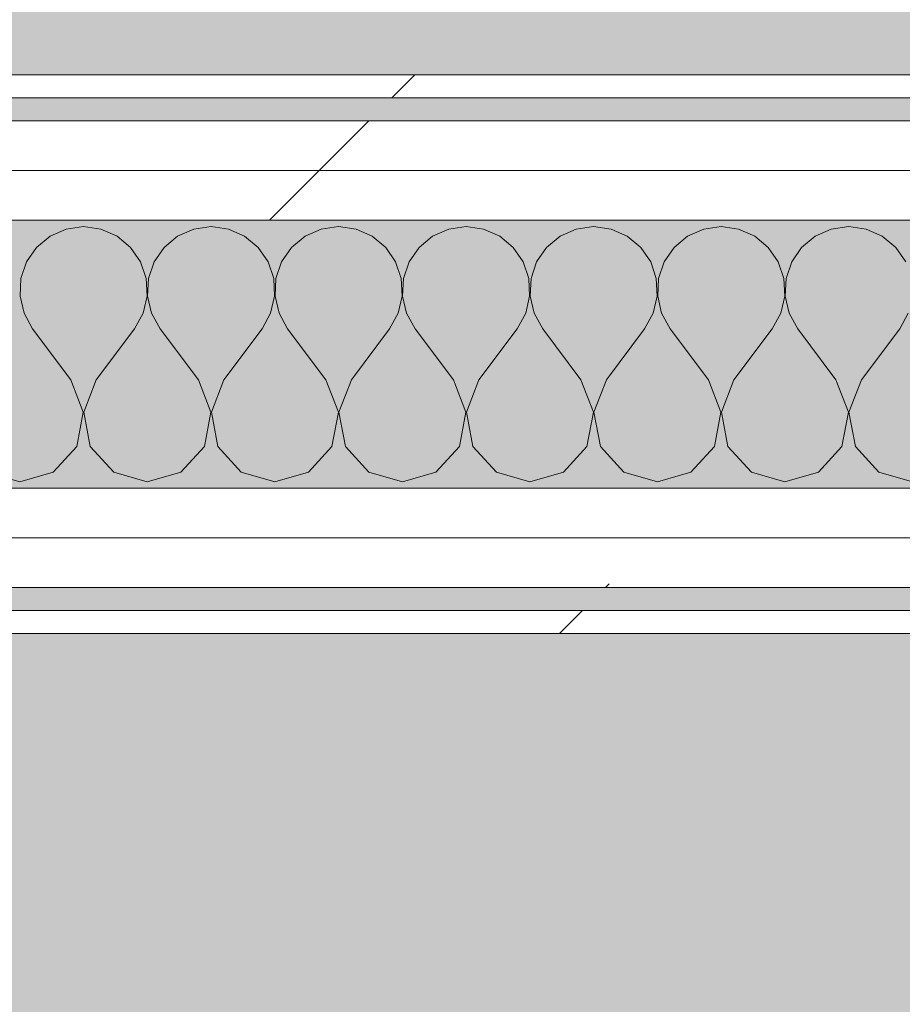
# Model space of a CAD drawing. Header units: millimetres. Extents: x -40968 to 13979, y -19284 to 4746.
# Tile 178 of 256: x -12150 to -11919, y 1867 to 2124. Entities that reach past the tile are written whole.
import ezdxf

# ---------------------------------------------------------------- set-up
doc = ezdxf.new("R2010")
doc.units = ezdxf.units.MM
doc.header["$MEASUREMENT"] = 0
doc.linetypes.add('Wipeout_Contour', pattern=[1000, 0, -1000])
for name, color, linetype in [('14_PAV_Paviment existent', 7, 'Continuous'), ('Nuevo_08_E_Envans secs', 7, 'Continuous'), ('Nuevo_14_PAV_Soft Light Grey 0554', 7, 'Continuous')]:
    doc.layers.add(name, color=color, linetype=linetype)
for name, color, linetype, lineweight, true_color in [('14_PAV_Paviment existent_Pluma_Nº__197', 7, 'Continuous', 0, 0xffe68e), ('Nuevo_08_E_Envans secs_Pluma_Nº__102', 7, 'Continuous', 5, 0xcccccc), ('Nuevo_08_E_Envans secs_Pluma_Nº__171', 171, 'Continuous', 13, 0xaaaaff), ('Nuevo_08_E_Envans secs_Pluma_Nº__177', 7, 'Continuous', 15, 0xf7e046), ('Nuevo_14_PAV_Soft Light Grey 0554_Pluma_Nº__245', 7, 'Continuous', 13, 0xe8e8e8)]:
    doc.layers.add(name, color=color, linetype=linetype, lineweight=lineweight, true_color=true_color)
doc.layers.add('Nuevo_08_E_Envans secs_Pluma_Nº__1', color=7, linetype='Continuous', lineweight=5)
pattern_1 = [(45, (0, 0), (-183.848, 183.848), [195, -65]), (45, (7e-14, 183.85), (-183.848, 183.848), [195, -65])]

# ---------------------------------------------------------------- blocks, each defined once
blk = doc.blocks.new('Forjado_1_1', base_point=(-23046.79, -1194.06))
at = {"layer": 'Nuevo_14_PAV_Soft Light Grey 0554_Pluma_Nº__245', "linetype": 'Continuous', "lineweight": 0, "true_color": 0xe8e8e8}
h = blk.add_hatch(color=254, dxfattribs=at)
h.paths.add_polyline_path([(-23046.79, -1194.06), (-1631.11, -1193.63), (-1631.11, -6938.97), (-1556.11, -6938.97), (-1556.11, -7503.98), (-1616.26, -7503.98), (-1616.05, -11935.98), (-1564.89, -11935.98), (-1564.89, -12491.98), (-2024.11, -12491.98), (-2024.11, -12338.98), (-6997.39, -12338.98), (-6997.39, -12391.98), (-3637.68, -12391.98), (-3638.94, -13690.72), (-3644.87, -17130.96), (428.17, -17130.98), (428.89, -16788.98), (778.89, -16788.98), (778.35, -17142.97), (2622.91, -17145.82), (2623.01, -17079.79), (3389.91, -17080.98), (3389.61, -17276.98), (5489.84, -17280.21), (5489.84, -17141.49), (5763.89, -17141.49), (5763.89, -16738.98), (6378.89, -16738.98), (6378.89, -12488.98), (5778.89, -12488.98), (5779.74, -11938.87), (6782.11, -11938.85), (6782.11, -9207.42), (6082.11, -9207.42), (6016.11, -7504.98), (6016.11, -9073.42), (2073.42, -9073.42), (2073.42, -5267.32), (5998.89, -5267.32), (5998.89, -1708.98), (5884.89, -967.98), (7332.11, -967.98), (7332.11, 1999.55), (-28277.4, 1999.55), (-23028.39, 1969.01)])
h.paths.add_polyline_path([(492.89, -5267.32), (1951.42, -5267.32), (1951.42, -9073.42), (492.89, -9073.42)], flags=0)
at = {"layer": 'Nuevo_14_PAV_Soft Light Grey 0554_Pluma_Nº__245', "color": 254, "linetype": 'Continuous', "lineweight": 13, "true_color": 0xe8e8e8, "flags": 128}
blk.add_lwpolyline([(-28277.4, 1999.55), (7332.11, 1999.55)], dxfattribs=at)
blk = doc.blocks.new('Forjado_3_1', base_point=(7332.11, 1999.55))
at = {"layer": '14_PAV_Paviment existent_Pluma_Nº__197', "linetype": 'Continuous', "lineweight": 0, "true_color": 0xffe68e}
blk.add_hatch(color=41, dxfattribs=at).paths.add_polyline_path([(7332.11, 1999.55), (7332.11, 3863.45), (-28267.53, 3863.45), (-28277.4, 1999.55)])
at = {"layer": '14_PAV_Paviment existent_Pluma_Nº__197', "color": 41, "linetype": 'Continuous', "lineweight": 0, "true_color": 0xffe68e, "flags": 128}
blk.add_lwpolyline([(7332.11, 1999.55), (-28277.4, 1999.55), (-28267.53, 3863.45), (7332.11, 3863.45)], close=True, dxfattribs=at)
blk = doc.blocks.new('*X397')
at = {"layer": 'Nuevo_08_E_Envans secs_Pluma_Nº__102', "color": 254, "linetype": 'Continuous', "lineweight": 5, "true_color": 0xcccccc}
for p, q in [((-12137.89, 2069.25), (-12142.1, 2067.4)), ((-12133.33, 2069.89), (-12137.89, 2069.25)), ((-12128.78, 2069.25), (-12133.33, 2069.89)), ((-12124.57, 2067.4), (-12128.78, 2069.25)), ((-12104.55, 2069.25), (-12108.76, 2067.4)), ((-12100, 2069.89), (-12104.55, 2069.25)), ((-12095.45, 2069.25), (-12100, 2069.89)), ((-12091.24, 2067.4), (-12095.45, 2069.25)), ((-12071.22, 2069.25), (-12075.43, 2067.4)), ((-12066.67, 2069.89), (-12071.22, 2069.25)), ((-12062.11, 2069.25), (-12066.67, 2069.89)), ((-12057.9, 2067.4), (-12062.11, 2069.25)), ((-12037.89, 2069.25), (-12042.1, 2067.4)), ((-12033.33, 2069.89), (-12037.89, 2069.25)), ((-12028.78, 2069.25), (-12033.33, 2069.89)), ((-12024.57, 2067.4), (-12028.78, 2069.25)), ((-12004.55, 2069.25), (-12008.76, 2067.4)), ((-12000, 2069.89), (-12004.55, 2069.25)), ((-11995.45, 2069.25), (-12000, 2069.89)), ((-11991.24, 2067.4), (-11995.45, 2069.25)), ((-11971.22, 2069.25), (-11975.43, 2067.4)), ((-11966.67, 2069.89), (-11971.22, 2069.25)), ((-11962.11, 2069.25), (-11966.67, 2069.89)), ((-11957.9, 2067.4), (-11962.11, 2069.25)), ((-11937.89, 2069.25), (-11942.1, 2067.4)), ((-11933.33, 2069.89), (-11937.89, 2069.25)), ((-11928.78, 2069.25), (-11933.33, 2069.89)), ((-11924.57, 2067.4), (-11928.78, 2069.25)), ((-12142.1, 2067.4), (-12145.64, 2064.47)), ((-12121.03, 2064.47), (-12124.57, 2067.4)), ((-12108.76, 2067.4), (-12112.3, 2064.47)), ((-12087.7, 2064.47), (-12091.24, 2067.4)), ((-12075.43, 2067.4), (-12078.97, 2064.47)), ((-12054.36, 2064.47), (-12057.9, 2067.4)), ((-12042.1, 2067.4), (-12045.64, 2064.47)), ((-12021.03, 2064.47), (-12024.57, 2067.4)), ((-12008.76, 2067.4), (-12012.3, 2064.47)), ((-11987.7, 2064.47), (-11991.24, 2067.4)), ((-11975.43, 2067.4), (-11978.97, 2064.47)), ((-11954.36, 2064.47), (-11957.9, 2067.4)), ((-11942.1, 2067.4), (-11945.64, 2064.47)), ((-11921.03, 2064.47), (-11924.57, 2067.4)), ((-12145.64, 2064.47), (-12148.24, 2060.68)), ((-12118.43, 2060.68), (-12121.03, 2064.47)), ((-12112.3, 2064.47), (-12114.91, 2060.68)), ((-12085.09, 2060.68), (-12087.7, 2064.47)), ((-12078.97, 2064.47), (-12081.57, 2060.68)), ((-12051.76, 2060.68), (-12054.36, 2064.47)), ((-12045.64, 2064.47), (-12048.24, 2060.68)), ((-12018.43, 2060.68), (-12021.03, 2064.47)), ((-12012.3, 2064.47), (-12014.91, 2060.68)), ((-11985.09, 2060.68), (-11987.7, 2064.47)), ((-11978.97, 2064.47), (-11981.57, 2060.68)), ((-11951.76, 2060.68), (-11954.36, 2064.47)), ((-11945.64, 2064.47), (-11948.24, 2060.68)), ((-11918.43, 2060.68), (-11921.03, 2064.47)), ((-12148.24, 2060.68), (-12149.71, 2056.32)), ((-12116.96, 2056.32), (-12118.43, 2060.68)), ((-12114.91, 2060.68), (-12116.38, 2056.32)), ((-12083.62, 2056.32), (-12085.09, 2060.68)), ((-12081.57, 2060.68), (-12083.04, 2056.32)), ((-12050.29, 2056.32), (-12051.76, 2060.68)), ((-12048.24, 2060.68), (-12049.71, 2056.32)), ((-12016.96, 2056.32), (-12018.43, 2060.68)), ((-12014.91, 2060.68), (-12016.38, 2056.32)), ((-11983.62, 2056.32), (-11985.09, 2060.68)), ((-11981.57, 2060.68), (-11983.04, 2056.32)), ((-11950.29, 2056.32), (-11951.76, 2060.68)), ((-11948.24, 2060.68), (-11949.71, 2056.32)), ((-12149.71, 2056.32), (-12149.93, 2051.72)), ((-12116.73, 2051.72), (-12116.96, 2056.32)), ((-12116.38, 2056.32), (-12116.6, 2051.72)), ((-12083.4, 2051.72), (-12083.62, 2056.32)), ((-12083.04, 2056.32), (-12083.27, 2051.72)), ((-12050.07, 2051.72), (-12050.29, 2056.32)), ((-12049.71, 2056.32), (-12049.93, 2051.72)), ((-12016.73, 2051.72), (-12016.96, 2056.32)), ((-12016.38, 2056.32), (-12016.6, 2051.72)), ((-11983.4, 2051.72), (-11983.62, 2056.32)), ((-11983.04, 2056.32), (-11983.27, 2051.72)), ((-11950.07, 2051.72), (-11950.29, 2056.32)), ((-11949.71, 2056.32), (-11949.93, 2051.72)), ((-12149.93, 2051.72), (-12148.89, 2047.25)), ((-12117.77, 2047.25), (-12116.73, 2051.72)), ((-12116.6, 2051.72), (-12115.56, 2047.25)), ((-12084.44, 2047.25), (-12083.4, 2051.72)), ((-12083.27, 2051.72), (-12082.23, 2047.25)), ((-12051.11, 2047.25), (-12050.07, 2051.72)), ((-12049.93, 2051.72), (-12048.89, 2047.25)), ((-12017.77, 2047.25), (-12016.73, 2051.72)), ((-12016.6, 2051.72), (-12015.56, 2047.25)), ((-11984.44, 2047.25), (-11983.4, 2051.72)), ((-11983.27, 2051.72), (-11982.23, 2047.25)), ((-11951.11, 2047.25), (-11950.07, 2051.72)), ((-11949.93, 2051.72), (-11948.89, 2047.25)), ((-12148.89, 2047.25), (-12146.67, 2043.22)), ((-12120, 2043.22), (-12117.77, 2047.25)), ((-12115.56, 2047.25), (-12113.33, 2043.22)), ((-12086.67, 2043.22), (-12084.44, 2047.25)), ((-12082.23, 2047.25), (-12080, 2043.22)), ((-12053.33, 2043.22), (-12051.11, 2047.25)), ((-12048.89, 2047.25), (-12046.67, 2043.22)), ((-12020, 2043.22), (-12017.77, 2047.25)), ((-12015.56, 2047.25), (-12013.33, 2043.22)), ((-11986.67, 2043.22), (-11984.44, 2047.25)), ((-11982.23, 2047.25), (-11980, 2043.22)), ((-11953.33, 2043.22), (-11951.11, 2047.25)), ((-11948.89, 2047.25), (-11946.67, 2043.22)), ((-11920, 2043.22), (-11917.77, 2047.25)), ((-12136.67, 2029.89), (-12146.67, 2043.22)), ((-12130, 2029.89), (-12120, 2043.22)), ((-12103.33, 2029.89), (-12113.33, 2043.22)), ((-12096.67, 2029.89), (-12086.67, 2043.22)), ((-12070, 2029.89), (-12080, 2043.22)), ((-12063.33, 2029.89), (-12053.33, 2043.22)), ((-12036.67, 2029.89), (-12046.67, 2043.22)), ((-12030, 2029.89), (-12020, 2043.22)), ((-12003.33, 2029.89), (-12013.33, 2043.22)), ((-11996.67, 2029.89), (-11986.67, 2043.22)), ((-11970, 2029.89), (-11980, 2043.22)), ((-11963.33, 2029.89), (-11953.33, 2043.22)), ((-11936.67, 2029.89), (-11946.67, 2043.22)), ((-11930, 2029.89), (-11920, 2043.22)), ((-12133.4, 2021.38), (-12136.67, 2029.89)), ((-12130, 2029.89), (-12133.27, 2021.38)), ((-12100.07, 2021.38), (-12103.33, 2029.89)), ((-12096.67, 2029.89), (-12099.93, 2021.38)), ((-12066.73, 2021.38), (-12070, 2029.89)), ((-12063.33, 2029.89), (-12066.6, 2021.38)), ((-12033.4, 2021.38), (-12036.67, 2029.89)), ((-12030, 2029.89), (-12033.27, 2021.38)), ((-12000.07, 2021.38), (-12003.33, 2029.89)), ((-11996.67, 2029.89), (-11999.93, 2021.38)), ((-11966.73, 2021.38), (-11970, 2029.89)), ((-11963.33, 2029.89), (-11966.6, 2021.38)), ((-11933.4, 2021.38), (-11936.67, 2029.89)), ((-11930, 2029.89), (-11933.27, 2021.38)), ((-12135.09, 2012.43), (-12133.4, 2021.38)), ((-12133.27, 2021.38), (-12131.57, 2012.43)), ((-12101.76, 2012.43), (-12100.07, 2021.38)), ((-12099.93, 2021.38), (-12098.24, 2012.43)), ((-12068.43, 2012.43), (-12066.73, 2021.38)), ((-12066.6, 2021.38), (-12064.91, 2012.43)), ((-12035.09, 2012.43), (-12033.4, 2021.38)), ((-12033.27, 2021.38), (-12031.57, 2012.43)), ((-12001.76, 2012.43), (-12000.07, 2021.38)), ((-11999.93, 2021.38), (-11998.24, 2012.43)), ((-11968.43, 2012.43), (-11966.73, 2021.38)), ((-11966.6, 2021.38), (-11964.91, 2012.43)), ((-11935.09, 2012.43), (-11933.4, 2021.38)), ((-11933.27, 2021.38), (-11931.57, 2012.43)), ((-12141.24, 2005.71), (-12135.09, 2012.43)), ((-12131.57, 2012.43), (-12125.43, 2005.71)), ((-12107.9, 2005.71), (-12101.76, 2012.43)), ((-12098.24, 2012.43), (-12092.1, 2005.71)), ((-12074.57, 2005.71), (-12068.43, 2012.43)), ((-12064.91, 2012.43), (-12058.76, 2005.71)), ((-12041.24, 2005.71), (-12035.09, 2012.43)), ((-12031.57, 2012.43), (-12025.43, 2005.71)), ((-12007.9, 2005.71), (-12001.76, 2012.43)), ((-11998.24, 2012.43), (-11992.1, 2005.71)), ((-11974.57, 2005.71), (-11968.43, 2012.43)), ((-11964.91, 2012.43), (-11958.76, 2005.71)), ((-11941.24, 2005.71), (-11935.09, 2012.43)), ((-11931.57, 2012.43), (-11925.43, 2005.71)), ((-12158.76, 2005.71), (-12150, 2003.22)), ((-12150, 2003.22), (-12141.24, 2005.71)), ((-12125.43, 2005.71), (-12116.67, 2003.22)), ((-12116.67, 2003.22), (-12107.9, 2005.71)), ((-12092.1, 2005.71), (-12083.33, 2003.22)), ((-12083.33, 2003.22), (-12074.57, 2005.71)), ((-12058.76, 2005.71), (-12050, 2003.22)), ((-12050, 2003.22), (-12041.24, 2005.71)), ((-12025.43, 2005.71), (-12016.67, 2003.22)), ((-12016.67, 2003.22), (-12007.9, 2005.71)), ((-11992.1, 2005.71), (-11983.33, 2003.22)), ((-11983.33, 2003.22), (-11974.57, 2005.71)), ((-11958.76, 2005.71), (-11950, 2003.22)), ((-11950, 2003.22), (-11941.24, 2005.71)), ((-11925.43, 2005.71), (-11916.67, 2003.22))]:
    blk.add_line(p, q, dxfattribs=at)
blk = doc.blocks.new('Muro_131_1', base_point=(-11482.84, 1963.55))
at = {"layer": 'Nuevo_08_E_Envans secs', "color": 7, "lineweight": 20}
blk.add_blockref('*X397', (0, 0), dxfattribs=at)
at = {"color": 254, "linetype": 'Wipeout_Contour', "lineweight": 0, "ltscale": 50132.497553}
blk.add_wipeout([(-13225.05, 2103.55), (-11482.84, 2103.55), (-11482.84, 2109.55), (-13225.05, 2109.55)], dxfattribs=at).dxf.layer = 'Nuevo_08_E_Envans secs'
at = {"color": 254, "linetype": 'Wipeout_Contour', "lineweight": 0, "ltscale": 50113.377678}
blk.add_wipeout([(-13225.05, 2071.55), (-11482.84, 2071.55), (-11482.84, 2084.55), (-13225.05, 2084.55)], dxfattribs=at).dxf.layer = 'Nuevo_08_E_Envans secs'
at = {"color": 254, "linetype": 'Wipeout_Contour', "lineweight": 0, "ltscale": 48212.45013}
blk.add_wipeout([(-12294.84, 1975.55), (-11482.84, 1975.55), (-11482.84, 1988.55), (-12294.84, 1988.55)], dxfattribs=at).dxf.layer = 'Nuevo_08_E_Envans secs'
at = {"color": 254, "linetype": 'Wipeout_Contour', "lineweight": 0, "ltscale": 48178.578032}
blk.add_wipeout([(-12282.84, 1963.55), (-11482.84, 1963.55), (-11482.84, 1969.55), (-12282.84, 1969.55)], dxfattribs=at).dxf.layer = 'Nuevo_08_E_Envans secs'
at = {"layer": 'Nuevo_08_E_Envans secs_Pluma_Nº__171', "linetype": 'Continuous', "lineweight": 13, "true_color": 0xaaaaff}
h = blk.add_hatch(dxfattribs=at)
h.set_pattern_fill('Panellat_HPL_0001', color=161, style=0, pattern_type=2)
h.set_pattern_definition(pattern_1)
h.paths.add_polyline_path([(-13225.05, 2103.55), (-11482.84, 2103.55), (-11482.84, 2109.55), (-13225.05, 2109.55)])
h = blk.add_hatch(dxfattribs=at)
h.set_pattern_fill('Panellat_HPL_0001', color=161, style=0, pattern_type=2)
h.set_pattern_definition(pattern_1)
h.paths.add_polyline_path([(-12282.84, 1963.55), (-11482.84, 1963.55), (-11482.84, 1969.55), (-12282.84, 1969.55)])
at = {"layer": 'Nuevo_08_E_Envans secs_Pluma_Nº__177', "linetype": 'Continuous', "lineweight": 15, "true_color": 0xf7e046}
h = blk.add_hatch(dxfattribs=at)
h.set_pattern_fill('Panellat_HPL_0001', color=53, style=0, pattern_type=2)
h.set_pattern_definition(pattern_1)
h.paths.add_polyline_path([(-13225.05, 2071.55), (-11482.84, 2071.55), (-11482.84, 2084.55), (-13225.05, 2084.55)])
h = blk.add_hatch(dxfattribs=at)
h.set_pattern_fill('Panellat_HPL_0001', color=53, style=0, pattern_type=2)
h.set_pattern_definition(pattern_1)
h.paths.add_polyline_path([(-12294.84, 1975.55), (-11482.84, 1975.55), (-11482.84, 1988.55), (-12294.84, 1988.55)])
at = {"layer": 'Nuevo_08_E_Envans secs_Pluma_Nº__1', "color": 7, "linetype": 'Continuous', "lineweight": 5}
for p, q in [((-13225.05, 2103.55), (-11482.84, 2103.55)), ((-13225.05, 2071.55), (-11482.84, 2071.55)), ((-12294.84, 1975.55), (-11482.84, 1975.55)), ((-12288.84, 1969.55), (-11482.84, 1969.55))]:
    blk.add_line(p, q, dxfattribs=at)
at = {"layer": 'Nuevo_08_E_Envans secs_Pluma_Nº__1', "color": 7, "linetype": 'Continuous', "lineweight": 5, "flags": 128}
for points in [[(-11482.84, 2109.55), (-13225.05, 2109.55)], [(-12282.84, 1963.55), (-11482.84, 1963.55)]]:
    blk.add_lwpolyline(points, dxfattribs=at)
at = {"color": 254, "linetype": 'Wipeout_Contour', "lineweight": 0, "ltscale": 50122.070038}
blk.add_wipeout([(-13225.05, 2084.55), (-11482.84, 2084.55), (-11482.84, 2097.55), (-13225.05, 2097.55)], dxfattribs=at).dxf.layer = 'Nuevo_08_E_Envans secs'
at = {"color": 254, "linetype": 'Wipeout_Contour', "lineweight": 0, "ltscale": 48246.702832}
blk.add_wipeout([(-12307.84, 1988.55), (-11482.84, 1988.55), (-11482.84, 2001.55), (-12307.84, 2001.55)], dxfattribs=at).dxf.layer = 'Nuevo_08_E_Envans secs'
at = {"layer": 'Nuevo_08_E_Envans secs_Pluma_Nº__177', "linetype": 'Continuous', "lineweight": 15, "true_color": 0xf7e046}
h = blk.add_hatch(dxfattribs=at)
h.set_pattern_fill('Panellat_HPL_0001', color=53, style=0, pattern_type=2)
h.set_pattern_definition(pattern_1)
h.paths.add_polyline_path([(-13225.05, 2084.55), (-11482.84, 2084.55), (-11482.84, 2097.55), (-13225.05, 2097.55)])
h = blk.add_hatch(dxfattribs=at)
h.set_pattern_fill('Panellat_HPL_0001', color=53, style=0, pattern_type=2)
h.set_pattern_definition(pattern_1)
h.paths.add_polyline_path([(-12307.84, 1988.55), (-11482.84, 1988.55), (-11482.84, 2001.55), (-12307.84, 2001.55)])
at = {"layer": 'Nuevo_08_E_Envans secs_Pluma_Nº__1', "color": 7, "linetype": 'Continuous', "lineweight": 5}
for p, q in [((-13225.05, 2097.55), (-11482.84, 2097.55)), ((-13225.05, 2084.55), (-11482.84, 2084.55)), ((-12320.84, 2001.55), (-11482.84, 2001.55)), ((-12307.84, 1988.55), (-11482.84, 1988.55))]:
    blk.add_line(p, q, dxfattribs=at)

msp = doc.modelspace()

# ---------------------------------------------------------------- block references
at = {"layer": '14_PAV_Paviment existent', "color": 41, "linetype": 'Continuous', "lineweight": 0, "true_color": 0xffe68e}
msp.add_blockref('Forjado_3_1', (7332.11, 1999.55), dxfattribs=at)
at = {"layer": 'Nuevo_14_PAV_Soft Light Grey 0554', "color": 254, "linetype": 'Continuous', "lineweight": 13, "true_color": 0xe8e8e8}
msp.add_blockref('Forjado_1_1', (-23046.79, -1194.06), dxfattribs=at)

# ---------------------------------------------------------------- next in the draw order: block references
at = {"layer": 'Nuevo_08_E_Envans secs', "color": 7, "lineweight": 20}
msp.add_blockref('Muro_131_1', (-11482.84, 1963.55), dxfattribs=at)

doc.saveas('drawing.dxf')
